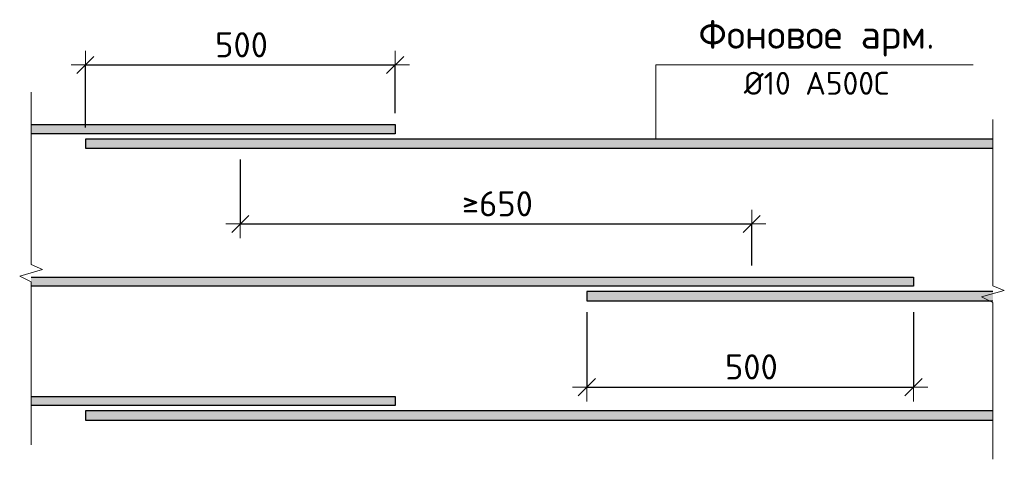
# Model space of a CAD drawing. Header units: metres. Extents: x -38 to 97, y -15 to 21.
# Tile 158 of 230: x 75.926 to 77.216, y 6.664 to 7.24. Entities that reach past the tile are written whole.
import ezdxf

# ---------------------------------------------------------------- set-up
doc = ezdxf.new("R2010")
doc.units = ezdxf.units.M
doc.header["$PDMODE"] = 65
for name, color, linetype, lineweight, true_color in [('XR$3$Арм.стержн.ниж.зоны Х', 7, 'Continuous', 35, 0xc600c6), ('XR$4$Арм.стержн.ниж.зоны Х', 7, 'Continuous', 35, 0xc600c6), ('XR$6$Арм.стержн.ниж.зоны Х', 7, 'Continuous', 35, 0xc600c6)]:
    doc.layers.add(name, color=color, linetype=linetype, lineweight=lineweight, true_color=true_color)
for name, color, linetype, lineweight in [('XR$3$Размерная линия_ общее', 7, 'Continuous', 13), ('XR$4$Размерная линия_ общее', 7, 'Continuous', 13), ('XR$6$Размерная линия_ общее', 7, 'Continuous', 13)]:
    doc.layers.add(name, color=color, linetype=linetype, lineweight=lineweight)
doc.styles.add('ISOCPEUR', font='txt')
doc.dimstyles.new('DIMSTYLE_33', dxfattribs={"dimtxt": 0.033, "dimasz": 0.0375, "dimexe": 0, "dimexo": 0, "dimgap": 0.0165, "dimtad": 2, "dimdec": 0, "dimlfac": 1000, "dimrnd": 1, "dimzin": 12, "dimdsep": 46, "dimtxsty": 'ISOCPEUR', "dimblk1": 'ALL_ML_STRICH', "dimblk2": 'ALL_ML_STRICH', "dimsah": 1, "dimcen": 0, "dimclrd": 7, "dimclre": 256, "dimclrt": 7, "dimadec": 0, "dimazin": 0, "dimtfac": 1, "dimtdec": 0, "dimtix": 1, "dimtmove": 2, "dimatfit": 3, "dimfxl": 0, "dimtzin": 0, "dimlwd": 0, "dimlwe": -3, "dimarcsym": 0})
doc.dimstyles.new('DIMSTYLE_6', dxfattribs={"dimtxt": 0.033, "dimasz": 0.0375, "dimexe": 0, "dimexo": 0, "dimgap": 0.0165, "dimtad": 2, "dimdec": 0, "dimlfac": 1000, "dimrnd": 1, "dimzin": 12, "dimdsep": 46, "dimtxsty": 'ISOCPEUR', "dimblk1": 'ALL_ML_STRICH', "dimblk2": 'ALL_ML_STRICH', "dimsah": 1, "dimcen": 0, "dimclrd": 7, "dimclre": 256, "dimclrt": 7, "dimadec": 0, "dimazin": 0, "dimtfac": 1, "dimtdec": 0, "dimtix": 1, "dimtmove": 2, "dimatfit": 3, "dimfxl": 0, "dimtzin": 0, "dimlwd": 0, "dimlwe": -3, "dimarcsym": 0})
doc.dimstyles.new('DIMSTYLE_7', dxfattribs={"dimtxt": 0.033, "dimasz": 0.0375, "dimexe": 0, "dimexo": 0, "dimgap": 0.0165, "dimtad": 2, "dimdec": 0, "dimlfac": 1000, "dimrnd": 1, "dimzin": 12, "dimdsep": 46, "dimtxsty": 'ISOCPEUR', "dimblk1": 'ALL_ML_STRICH', "dimblk2": 'ALL_ML_STRICH', "dimsah": 1, "dimcen": 0, "dimclrd": 7, "dimclre": 256, "dimclrt": 7, "dimadec": 0, "dimazin": 0, "dimtfac": 1, "dimtdec": 0, "dimtix": 1, "dimtmove": 2, "dimatfit": 3, "dimfxl": 0, "dimtzin": 0, "dimlwd": 0, "dimlwe": -3, "dimarcsym": 0})
doc.dimstyles.new('DIMSTYLE_8', dxfattribs={"dimtxt": 0.033, "dimasz": 0.0375, "dimexe": 0, "dimexo": 0, "dimgap": 0.0165, "dimtad": 2, "dimdec": 0, "dimlfac": 1000, "dimrnd": 1, "dimzin": 12, "dimdsep": 46, "dimtxsty": 'ISOCPEUR', "dimblk1": 'ALL_ML_STRICH', "dimblk2": 'ALL_ML_STRICH', "dimsah": 1, "dimcen": 0, "dimclrd": 7, "dimclre": 256, "dimclrt": 7, "dimadec": 0, "dimazin": 0, "dimtfac": 1, "dimtdec": 0, "dimtix": 1, "dimtmove": 2, "dimatfit": 3, "dimfxl": 0, "dimtzin": 0, "dimlwd": 0, "dimlwe": -3, "dimarcsym": 0})

# ---------------------------------------------------------------- blocks, each defined once
blk = doc.blocks.new('ALL_ML_STRICH')
at = {"color": 0, "linetype": 'ByBlock', "lineweight": -2}
for p, q in [((0, -0.5), (0, 0.5)), ((-1, 0), (0.5, 0)), ((-0.3, -0.3), (0.3, 0.3))]:
    blk.add_line(p, q, dxfattribs=at)
blk = doc.blocks.new('*D40')
at = {"layer": 'DEFPOINTS', "color": 7, "linetype": 'Continuous', "lineweight": 13, "transparency": 33554687}
for p in [(76.0122, 7.1808), (76.4182, 7.1027), (76.0122, 7.0837)]:
    blk.add_point(p, dxfattribs=at)
at = {"layer": 'XR$3$Размерная линия_ общее', "color": 253, "linetype": 'Continuous', "lineweight": -2, "true_color": 0xa0a0a0, "transparency": 33554687}
for p, q in [((76.0122, 7.0987), (76.0122, 7.1808)), ((76.4182, 7.1177), (76.4182, 7.1808))]:
    blk.add_line(p, q, dxfattribs=at)
at = {"layer": 'XR$3$Размерная линия_ общее', "color": 7, "linetype": 'Continuous', "lineweight": -2, "transparency": 33554687}
blk.add_line((76.0122, 7.1808), (76.4182, 7.1808), dxfattribs=at)
at = {"layer": 'XR$3$Размерная линия_ общее', "color": 7, "linetype": 'Continuous', "lineweight": 13, "transparency": 33554687, "xscale": 0.0375, "yscale": 0.0375, "zscale": 0.0375, "rotation": 180}
blk.add_blockref('ALL_ML_STRICH', (76.0122, 7.1808), dxfattribs=at)
at = {"layer": 'XR$3$Размерная линия_ общее', "color": 7, "linetype": 'Continuous', "lineweight": 13, "transparency": 33554687, "xscale": 0.0375, "yscale": 0.0375, "zscale": 0.0375}
blk.add_blockref('ALL_ML_STRICH', (76.4182, 7.1808), dxfattribs=at)
at = {"layer": 'XR$3$Размерная линия_ общее', "color": 7, "linetype": 'Continuous', "lineweight": 13, "transparency": 33554687, "insert": (76.1822, 7.2238), "char_height": 0.033, "width": 0.00165, "attachment_point": 1, "line_spacing_factor": 0.60241, "style": 'ISOCPEUR'}
blk.add_mtext('500', dxfattribs=at)
blk = doc.blocks.new('*D41')
at = {"layer": 'DEFPOINTS', "color": 7, "linetype": 'Continuous', "lineweight": 13, "transparency": 33554687}
for p in [(76.2152, 7.0717), (76.2152, 6.9723), (76.8852, 6.9027)]:
    blk.add_point(p, dxfattribs=at)
at = {"layer": 'XR$3$Размерная линия_ общее', "color": 253, "linetype": 'Continuous', "lineweight": -2, "true_color": 0xa0a0a0, "transparency": 33554687}
for p, q in [((76.2152, 7.0567), (76.2152, 6.9723)), ((76.8852, 6.9177), (76.8852, 6.9723))]:
    blk.add_line(p, q, dxfattribs=at)
at = {"layer": 'XR$3$Размерная линия_ общее', "color": 7, "linetype": 'Continuous', "lineweight": -2, "transparency": 33554687}
blk.add_line((76.2152, 6.9723), (76.8852, 6.9723), dxfattribs=at)
at = {"layer": 'XR$3$Размерная линия_ общее', "color": 7, "linetype": 'Continuous', "lineweight": 13, "transparency": 33554687, "xscale": 0.0375, "yscale": 0.0375, "zscale": 0.0375, "rotation": 180}
blk.add_blockref('ALL_ML_STRICH', (76.2152, 6.9723), dxfattribs=at)
at = {"layer": 'XR$3$Размерная линия_ общее', "color": 7, "linetype": 'Continuous', "lineweight": 13, "transparency": 33554687, "xscale": 0.0375, "yscale": 0.0375, "zscale": 0.0375}
blk.add_blockref('ALL_ML_STRICH', (76.8852, 6.9723), dxfattribs=at)
at = {"layer": 'XR$3$Размерная линия_ общее', "color": 7, "linetype": 'Continuous', "lineweight": 13, "transparency": 33554687, "insert": (76.5056, 7.0153), "char_height": 0.033, "width": 0.00165, "attachment_point": 1, "line_spacing_factor": 0.60241, "style": 'ISOCPEUR'}
blk.add_mtext('≥650', dxfattribs=at)
blk = doc.blocks.new('*D42')
at = {"layer": 'DEFPOINTS', "color": 7, "linetype": 'Continuous', "lineweight": 13, "transparency": 33554687}
for p in [(76.6692, 6.8717), (77.0972, 6.8717), (76.6692, 6.7584)]:
    blk.add_point(p, dxfattribs=at)
at = {"layer": 'XR$3$Размерная линия_ общее', "color": 253, "linetype": 'Continuous', "lineweight": -2, "true_color": 0xa0a0a0, "transparency": 33554687}
for p, q in [((76.6692, 6.8567), (76.6692, 6.7584)), ((77.0972, 6.8567), (77.0972, 6.7584))]:
    blk.add_line(p, q, dxfattribs=at)
at = {"layer": 'XR$3$Размерная линия_ общее', "color": 7, "linetype": 'Continuous', "lineweight": -2, "transparency": 33554687}
blk.add_line((76.6692, 6.7584), (77.0972, 6.7584), dxfattribs=at)
at = {"layer": 'XR$3$Размерная линия_ общее', "color": 7, "linetype": 'Continuous', "lineweight": 13, "transparency": 33554687, "xscale": 0.0375, "yscale": 0.0375, "zscale": 0.0375, "rotation": 180}
blk.add_blockref('ALL_ML_STRICH', (76.6692, 6.7584), dxfattribs=at)
at = {"layer": 'XR$3$Размерная линия_ общее', "color": 7, "linetype": 'Continuous', "lineweight": 13, "transparency": 33554687, "xscale": 0.0375, "yscale": 0.0375, "zscale": 0.0375}
blk.add_blockref('ALL_ML_STRICH', (77.0972, 6.7584), dxfattribs=at)
at = {"layer": 'XR$3$Размерная линия_ общее', "color": 7, "linetype": 'Continuous', "lineweight": 13, "transparency": 33554687, "insert": (76.8502, 6.8014), "char_height": 0.033, "width": 0.00165, "attachment_point": 1, "line_spacing_factor": 0.60241, "style": 'ISOCPEUR'}
blk.add_mtext('500', dxfattribs=at)
blk = doc.blocks.new('ЭЛЕМЕНТ_УЗОРА_1')
at = {"color": 7, "linetype": 'Continuous', "lineweight": 13, "transparency": 33554687}
blk.add_line((75.9412, 6.6827), (75.9412, 6.6827), dxfattribs=at)
blk.add_lwpolyline([(75.9412, 7.1452), (75.9412, 6.919), (75.9562, 6.9126), (75.9262, 6.9038), (75.9412, 6.8964), (75.9412, 6.6827)], dxfattribs=at)
blk = doc.blocks.new('ЭЛЕМЕНТ_УЗОРА_2')
at = {"color": 7, "linetype": 'Continuous', "lineweight": 13, "transparency": 33554687}
blk.add_line((77.2012, 6.6637), (77.2012, 6.6637), dxfattribs=at)
blk.add_lwpolyline([(77.2012, 7.1092), (77.2012, 6.8913), (77.2162, 6.8851), (77.1862, 6.8766), (77.2012, 6.8695), (77.2012, 6.6637)], dxfattribs=at)
blk = doc.blocks.new('*D253')
at = {"layer": 'DEFPOINTS', "color": 7, "linetype": 'Continuous', "lineweight": 13, "transparency": 33554687}
for p in [(76.0122, 7.1808), (76.4182, 7.1027), (76.0122, 7.0837)]:
    blk.add_point(p, dxfattribs=at)
at = {"layer": 'XR$4$Размерная линия_ общее', "color": 253, "linetype": 'Continuous', "lineweight": -2, "true_color": 0xa0a0a0, "transparency": 33554687}
for p, q in [((76.0122, 7.0987), (76.0122, 7.1808)), ((76.4182, 7.1177), (76.4182, 7.1808))]:
    blk.add_line(p, q, dxfattribs=at)
at = {"layer": 'XR$4$Размерная линия_ общее', "color": 7, "linetype": 'Continuous', "lineweight": -2, "transparency": 33554687}
blk.add_line((76.0122, 7.1808), (76.4182, 7.1808), dxfattribs=at)
at = {"layer": 'XR$4$Размерная линия_ общее', "color": 7, "linetype": 'Continuous', "lineweight": 13, "transparency": 33554687, "xscale": 0.0375, "yscale": 0.0375, "zscale": 0.0375, "rotation": 180}
blk.add_blockref('ALL_ML_STRICH', (76.0122, 7.1808), dxfattribs=at)
at = {"layer": 'XR$4$Размерная линия_ общее', "color": 7, "linetype": 'Continuous', "lineweight": 13, "transparency": 33554687, "xscale": 0.0375, "yscale": 0.0375, "zscale": 0.0375}
blk.add_blockref('ALL_ML_STRICH', (76.4182, 7.1808), dxfattribs=at)
at = {"layer": 'XR$4$Размерная линия_ общее', "color": 7, "linetype": 'Continuous', "lineweight": 13, "transparency": 33554687, "insert": (76.1822, 7.2238), "char_height": 0.033, "width": 0.00165, "attachment_point": 1, "line_spacing_factor": 0.60241, "style": 'ISOCPEUR'}
blk.add_mtext('500', dxfattribs=at)
blk = doc.blocks.new('*D254')
at = {"layer": 'DEFPOINTS', "color": 7, "linetype": 'Continuous', "lineweight": 13, "transparency": 33554687}
for p in [(76.2152, 7.0717), (76.2152, 6.9723), (76.8852, 6.9027)]:
    blk.add_point(p, dxfattribs=at)
at = {"layer": 'XR$4$Размерная линия_ общее', "color": 253, "linetype": 'Continuous', "lineweight": -2, "true_color": 0xa0a0a0, "transparency": 33554687}
for p, q in [((76.2152, 7.0567), (76.2152, 6.9723)), ((76.8852, 6.9177), (76.8852, 6.9723))]:
    blk.add_line(p, q, dxfattribs=at)
at = {"layer": 'XR$4$Размерная линия_ общее', "color": 7, "linetype": 'Continuous', "lineweight": -2, "transparency": 33554687}
blk.add_line((76.2152, 6.9723), (76.8852, 6.9723), dxfattribs=at)
at = {"layer": 'XR$4$Размерная линия_ общее', "color": 7, "linetype": 'Continuous', "lineweight": 13, "transparency": 33554687, "xscale": 0.0375, "yscale": 0.0375, "zscale": 0.0375, "rotation": 180}
blk.add_blockref('ALL_ML_STRICH', (76.2152, 6.9723), dxfattribs=at)
at = {"layer": 'XR$4$Размерная линия_ общее', "color": 7, "linetype": 'Continuous', "lineweight": 13, "transparency": 33554687, "xscale": 0.0375, "yscale": 0.0375, "zscale": 0.0375}
blk.add_blockref('ALL_ML_STRICH', (76.8852, 6.9723), dxfattribs=at)
at = {"layer": 'XR$4$Размерная линия_ общее', "color": 7, "linetype": 'Continuous', "lineweight": 13, "transparency": 33554687, "insert": (76.5056, 7.0153), "char_height": 0.033, "width": 0.00165, "attachment_point": 1, "line_spacing_factor": 0.60241, "style": 'ISOCPEUR'}
blk.add_mtext('≥650', dxfattribs=at)
blk = doc.blocks.new('*D255')
at = {"layer": 'DEFPOINTS', "color": 7, "linetype": 'Continuous', "lineweight": 13, "transparency": 33554687}
for p in [(76.6692, 6.8717), (77.0972, 6.8717), (76.6692, 6.7584)]:
    blk.add_point(p, dxfattribs=at)
at = {"layer": 'XR$4$Размерная линия_ общее', "color": 253, "linetype": 'Continuous', "lineweight": -2, "true_color": 0xa0a0a0, "transparency": 33554687}
for p, q in [((76.6692, 6.8567), (76.6692, 6.7584)), ((77.0972, 6.8567), (77.0972, 6.7584))]:
    blk.add_line(p, q, dxfattribs=at)
at = {"layer": 'XR$4$Размерная линия_ общее', "color": 7, "linetype": 'Continuous', "lineweight": -2, "transparency": 33554687}
blk.add_line((76.6692, 6.7584), (77.0972, 6.7584), dxfattribs=at)
at = {"layer": 'XR$4$Размерная линия_ общее', "color": 7, "linetype": 'Continuous', "lineweight": 13, "transparency": 33554687, "xscale": 0.0375, "yscale": 0.0375, "zscale": 0.0375, "rotation": 180}
blk.add_blockref('ALL_ML_STRICH', (76.6692, 6.7584), dxfattribs=at)
at = {"layer": 'XR$4$Размерная линия_ общее', "color": 7, "linetype": 'Continuous', "lineweight": 13, "transparency": 33554687, "xscale": 0.0375, "yscale": 0.0375, "zscale": 0.0375}
blk.add_blockref('ALL_ML_STRICH', (77.0972, 6.7584), dxfattribs=at)
at = {"layer": 'XR$4$Размерная линия_ общее', "color": 7, "linetype": 'Continuous', "lineweight": 13, "transparency": 33554687, "insert": (76.8502, 6.8014), "char_height": 0.033, "width": 0.00165, "attachment_point": 1, "line_spacing_factor": 0.60241, "style": 'ISOCPEUR'}
blk.add_mtext('500', dxfattribs=at)
blk = doc.blocks.new('ЭЛЕМЕНТ_УЗОРА_13')
at = {"color": 7, "linetype": 'Continuous', "lineweight": 13, "transparency": 33554687}
blk.add_line((75.9412, 6.6827), (75.9412, 6.6827), dxfattribs=at)
blk.add_lwpolyline([(75.9412, 7.1452), (75.9412, 6.919), (75.9562, 6.9126), (75.9262, 6.9038), (75.9412, 6.8964), (75.9412, 6.6827)], dxfattribs=at)
blk = doc.blocks.new('ЭЛЕМЕНТ_УЗОРА_14')
at = {"color": 7, "linetype": 'Continuous', "lineweight": 13, "transparency": 33554687}
blk.add_line((77.2012, 6.6637), (77.2012, 6.6637), dxfattribs=at)
blk.add_lwpolyline([(77.2012, 7.1092), (77.2012, 6.8913), (77.2162, 6.8851), (77.1862, 6.8766), (77.2012, 6.8695), (77.2012, 6.6637)], dxfattribs=at)
blk = doc.blocks.new('*D648')
at = {"layer": 'DEFPOINTS', "color": 7, "linetype": 'Continuous', "lineweight": 13, "transparency": 33554687}
for p in [(76.0122, 7.1808), (76.4182, 7.1027), (76.0122, 7.0837)]:
    blk.add_point(p, dxfattribs=at)
at = {"layer": 'XR$6$Размерная линия_ общее', "color": 253, "linetype": 'Continuous', "lineweight": -2, "true_color": 0xa0a0a0, "transparency": 33554687}
for p, q in [((76.0122, 7.0987), (76.0122, 7.1808)), ((76.4182, 7.1177), (76.4182, 7.1808))]:
    blk.add_line(p, q, dxfattribs=at)
at = {"layer": 'XR$6$Размерная линия_ общее', "color": 7, "linetype": 'Continuous', "lineweight": -2, "transparency": 33554687}
blk.add_line((76.0122, 7.1808), (76.4182, 7.1808), dxfattribs=at)
at = {"layer": 'XR$6$Размерная линия_ общее', "color": 7, "linetype": 'Continuous', "lineweight": 13, "transparency": 33554687, "xscale": 0.0375, "yscale": 0.0375, "zscale": 0.0375, "rotation": 180}
blk.add_blockref('ALL_ML_STRICH', (76.0122, 7.1808), dxfattribs=at)
at = {"layer": 'XR$6$Размерная линия_ общее', "color": 7, "linetype": 'Continuous', "lineweight": 13, "transparency": 33554687, "xscale": 0.0375, "yscale": 0.0375, "zscale": 0.0375}
blk.add_blockref('ALL_ML_STRICH', (76.4182, 7.1808), dxfattribs=at)
at = {"layer": 'XR$6$Размерная линия_ общее', "color": 7, "linetype": 'Continuous', "lineweight": 13, "transparency": 33554687, "insert": (76.1822, 7.2238), "char_height": 0.033, "width": 0.00165, "attachment_point": 1, "line_spacing_factor": 0.60241, "style": 'ISOCPEUR'}
blk.add_mtext('500', dxfattribs=at)
blk = doc.blocks.new('*D649')
at = {"layer": 'DEFPOINTS', "color": 7, "linetype": 'Continuous', "lineweight": 13, "transparency": 33554687}
for p in [(76.2152, 7.0717), (76.2152, 6.9723), (76.8852, 6.9027)]:
    blk.add_point(p, dxfattribs=at)
at = {"layer": 'XR$6$Размерная линия_ общее', "color": 253, "linetype": 'Continuous', "lineweight": -2, "true_color": 0xa0a0a0, "transparency": 33554687}
for p, q in [((76.2152, 7.0567), (76.2152, 6.9723)), ((76.8852, 6.9177), (76.8852, 6.9723))]:
    blk.add_line(p, q, dxfattribs=at)
at = {"layer": 'XR$6$Размерная линия_ общее', "color": 7, "linetype": 'Continuous', "lineweight": -2, "transparency": 33554687}
blk.add_line((76.2152, 6.9723), (76.8852, 6.9723), dxfattribs=at)
at = {"layer": 'XR$6$Размерная линия_ общее', "color": 7, "linetype": 'Continuous', "lineweight": 13, "transparency": 33554687, "xscale": 0.0375, "yscale": 0.0375, "zscale": 0.0375, "rotation": 180}
blk.add_blockref('ALL_ML_STRICH', (76.2152, 6.9723), dxfattribs=at)
at = {"layer": 'XR$6$Размерная линия_ общее', "color": 7, "linetype": 'Continuous', "lineweight": 13, "transparency": 33554687, "xscale": 0.0375, "yscale": 0.0375, "zscale": 0.0375}
blk.add_blockref('ALL_ML_STRICH', (76.8852, 6.9723), dxfattribs=at)
at = {"layer": 'XR$6$Размерная линия_ общее', "color": 7, "linetype": 'Continuous', "lineweight": 13, "transparency": 33554687, "insert": (76.5056, 7.0153), "char_height": 0.033, "width": 0.00165, "attachment_point": 1, "line_spacing_factor": 0.60241, "style": 'ISOCPEUR'}
blk.add_mtext('≥650', dxfattribs=at)
blk = doc.blocks.new('*D650')
at = {"layer": 'DEFPOINTS', "color": 7, "linetype": 'Continuous', "lineweight": 13, "transparency": 33554687}
for p in [(76.6692, 6.8717), (77.0972, 6.8717), (76.6692, 6.7584)]:
    blk.add_point(p, dxfattribs=at)
at = {"layer": 'XR$6$Размерная линия_ общее', "color": 253, "linetype": 'Continuous', "lineweight": -2, "true_color": 0xa0a0a0, "transparency": 33554687}
for p, q in [((76.6692, 6.8567), (76.6692, 6.7584)), ((77.0972, 6.8567), (77.0972, 6.7584))]:
    blk.add_line(p, q, dxfattribs=at)
at = {"layer": 'XR$6$Размерная линия_ общее', "color": 7, "linetype": 'Continuous', "lineweight": -2, "transparency": 33554687}
blk.add_line((76.6692, 6.7584), (77.0972, 6.7584), dxfattribs=at)
at = {"layer": 'XR$6$Размерная линия_ общее', "color": 7, "linetype": 'Continuous', "lineweight": 13, "transparency": 33554687, "xscale": 0.0375, "yscale": 0.0375, "zscale": 0.0375, "rotation": 180}
blk.add_blockref('ALL_ML_STRICH', (76.6692, 6.7584), dxfattribs=at)
at = {"layer": 'XR$6$Размерная линия_ общее', "color": 7, "linetype": 'Continuous', "lineweight": 13, "transparency": 33554687, "xscale": 0.0375, "yscale": 0.0375, "zscale": 0.0375}
blk.add_blockref('ALL_ML_STRICH', (77.0972, 6.7584), dxfattribs=at)
at = {"layer": 'XR$6$Размерная линия_ общее', "color": 7, "linetype": 'Continuous', "lineweight": 13, "transparency": 33554687, "insert": (76.8502, 6.8014), "char_height": 0.033, "width": 0.00165, "attachment_point": 1, "line_spacing_factor": 0.60241, "style": 'ISOCPEUR'}
blk.add_mtext('500', dxfattribs=at)
blk = doc.blocks.new('ЭЛЕМЕНТ_УЗОРА_34')
at = {"color": 7, "linetype": 'Continuous', "lineweight": 13, "transparency": 33554687}
blk.add_line((75.9412, 6.6827), (75.9412, 6.6827), dxfattribs=at)
blk.add_lwpolyline([(75.9412, 7.1452), (75.9412, 6.919), (75.9562, 6.9126), (75.9262, 6.9038), (75.9412, 6.8964), (75.9412, 6.6827)], dxfattribs=at)
blk = doc.blocks.new('ЭЛЕМЕНТ_УЗОРА_35')
at = {"color": 7, "linetype": 'Continuous', "lineweight": 13, "transparency": 33554687}
blk.add_line((77.2012, 6.6637), (77.2012, 6.6637), dxfattribs=at)
blk.add_lwpolyline([(77.2012, 7.1092), (77.2012, 6.8913), (77.2162, 6.8851), (77.1862, 6.8766), (77.2012, 6.8695), (77.2012, 6.6637)], dxfattribs=at)

msp = doc.modelspace()

# ---------------------------------------------------------------- hatches: boundary and pattern name
at = {"linetype": 'Continuous', "lineweight": 13, "true_color": 0xc8c8c8, "transparency": 33554687}
for points in [[(75.9412, 7.0907), (76.4182, 7.0907), (76.4182, 7.1027), (75.9412, 7.1027)], [(75.9412, 7.0907), (76.4182, 7.0907), (76.4182, 7.1027), (75.9412, 7.1027)], [(75.9412, 7.0907), (76.4182, 7.0907), (76.4182, 7.1027), (75.9412, 7.1027)], [(76.0122, 7.0837), (76.0122, 7.0717), (77.2012, 7.0717), (77.2012, 7.0837)], [(76.0122, 7.0837), (76.0122, 7.0717), (77.2012, 7.0717), (77.2012, 7.0837)], [(76.0122, 7.0837), (76.0122, 7.0717), (77.2012, 7.0717), (77.2012, 7.0837)], [(75.9412, 6.8907), (77.0972, 6.8907), (77.0972, 6.9027), (75.9412, 6.9027)], [(75.9412, 6.8907), (77.0972, 6.8907), (77.0972, 6.9027), (75.9412, 6.9027)], [(75.9412, 6.8907), (77.0972, 6.8907), (77.0972, 6.9027), (75.9412, 6.9027)], [(76.6692, 6.8837), (76.6692, 6.8717), (77.2012, 6.8717), (77.2012, 6.8837)], [(76.6692, 6.8837), (76.6692, 6.8717), (77.2012, 6.8717), (77.2012, 6.8837)], [(76.6692, 6.8837), (76.6692, 6.8717), (77.2012, 6.8717), (77.2012, 6.8837)], [(75.9412, 6.7341), (76.4182, 6.7341), (76.4182, 6.7461), (75.9412, 6.7461)], [(75.9412, 6.7341), (76.4182, 6.7341), (76.4182, 6.7461), (75.9412, 6.7461)], [(75.9412, 6.7341), (76.4182, 6.7341), (76.4182, 6.7461), (75.9412, 6.7461)], [(76.0122, 6.7271), (76.0122, 6.7151), (77.2012, 6.7151), (77.2012, 6.7271)], [(76.0122, 6.7271), (76.0122, 6.7151), (77.2012, 6.7151), (77.2012, 6.7271)], [(76.0122, 6.7271), (76.0122, 6.7151), (77.2012, 6.7151), (77.2012, 6.7271)]]:
    msp.add_hatch(color=9, dxfattribs=at).paths.add_polyline_path(points)

# ---------------------------------------------------------------- linework, layer by layer
at = {"color": 7, "linetype": 'Continuous', "lineweight": 13, "transparency": 33554687}
msp.add_lwpolyline([(76.7597, 7.0837), (76.7597, 7.1808), (77.1752, 7.1808)], dxfattribs=at)
msp.add_lwpolyline([(76.7597, 7.0837), (76.7597, 7.1808), (77.1752, 7.1808)], dxfattribs=at)
msp.add_lwpolyline([(76.7597, 7.0837), (76.7597, 7.1808), (77.1752, 7.1808)], dxfattribs=at)
at = {"layer": 'XR$3$Арм.стержн.ниж.зоны Х', "color": 7, "linetype": 'Continuous', "lineweight": 25, "transparency": 33554687}
for points in [[(75.9412, 7.1027), (76.4182, 7.1027), (76.4182, 7.0907), (75.9412, 7.0907)], [(77.2012, 7.0837), (76.0122, 7.0837), (76.0122, 7.0717), (77.2012, 7.0717)], [(75.9412, 6.9027), (77.0972, 6.9027), (77.0972, 6.8907), (75.9412, 6.8907)], [(77.2012, 6.8837), (76.6692, 6.8837), (76.6692, 6.8717), (77.2012, 6.8717)], [(75.9412, 6.7461), (76.4182, 6.7461), (76.4182, 6.7341), (75.9412, 6.7341)], [(77.2012, 6.7271), (76.0122, 6.7271), (76.0122, 6.7151), (77.2012, 6.7151)]]:
    msp.add_lwpolyline(points, dxfattribs=at)
at = {"layer": 'XR$4$Арм.стержн.ниж.зоны Х', "color": 7, "linetype": 'Continuous', "lineweight": 25, "transparency": 33554687}
for points in [[(75.9412, 7.1027), (76.4182, 7.1027), (76.4182, 7.0907), (75.9412, 7.0907)], [(77.2012, 7.0837), (76.0122, 7.0837), (76.0122, 7.0717), (77.2012, 7.0717)], [(75.9412, 6.9027), (77.0972, 6.9027), (77.0972, 6.8907), (75.9412, 6.8907)], [(77.2012, 6.8837), (76.6692, 6.8837), (76.6692, 6.8717), (77.2012, 6.8717)], [(75.9412, 6.7461), (76.4182, 6.7461), (76.4182, 6.7341), (75.9412, 6.7341)], [(77.2012, 6.7271), (76.0122, 6.7271), (76.0122, 6.7151), (77.2012, 6.7151)]]:
    msp.add_lwpolyline(points, dxfattribs=at)
at = {"layer": 'XR$6$Арм.стержн.ниж.зоны Х', "color": 7, "linetype": 'Continuous', "lineweight": 25, "transparency": 33554687}
for points in [[(75.9412, 7.1027), (76.4182, 7.1027), (76.4182, 7.0907), (75.9412, 7.0907)], [(77.2012, 7.0837), (76.0122, 7.0837), (76.0122, 7.0717), (77.2012, 7.0717)], [(75.9412, 6.9027), (77.0972, 6.9027), (77.0972, 6.8907), (75.9412, 6.8907)], [(77.2012, 6.8837), (76.6692, 6.8837), (76.6692, 6.8717), (77.2012, 6.8717)], [(75.9412, 6.7461), (76.4182, 6.7461), (76.4182, 6.7341), (75.9412, 6.7341)], [(77.2012, 6.7271), (76.0122, 6.7271), (76.0122, 6.7151), (77.2012, 6.7151)]]:
    msp.add_lwpolyline(points, dxfattribs=at)

# ---------------------------------------------------------------- block references
at = {"color": 7, "linetype": 'Continuous', "lineweight": 13, "transparency": 33554687}
for name in ['ЭЛЕМЕНТ_УЗОРА_1', 'ЭЛЕМЕНТ_УЗОРА_13', 'ЭЛЕМЕНТ_УЗОРА_34', 'ЭЛЕМЕНТ_УЗОРА_2', 'ЭЛЕМЕНТ_УЗОРА_14', 'ЭЛЕМЕНТ_УЗОРА_35']:
    msp.add_blockref(name, (0, 0), dxfattribs=at)

# ---------------------------------------------------------------- texts
at = {"color": 7, "linetype": 'Continuous', "lineweight": 13, "transparency": 33554687, "insert": (76.9702, 7.2396), "char_height": 0.0375, "width": 0.328781, "attachment_point": 2, "line_spacing_factor": 1.084337}
msp.add_mtext('\\A1;{\\fISOCPEUR|i0|b0;\\H0.037500;\\W1.000000;\\C7;Фоновое арм.}\\P{\\fISOCPEUR|i0|b0;\\H0.030000;\\W1.000000;\\C7;Ø10 А500С}\\P', dxfattribs=at)
msp.add_mtext('\\A1;{\\fISOCPEUR|i0|b0;\\H0.037500;\\W1.000000;\\C7;Фоновое арм.}\\P{\\fISOCPEUR|i0|b0;\\H0.030000;\\W1.000000;\\C7;Ø10 А500С}\\P', dxfattribs=at)
msp.add_mtext('\\A1;{\\fISOCPEUR|i0|b0;\\H0.037500;\\W1.000000;\\C7;Фоновое арм.}\\P{\\fISOCPEUR|i0|b0;\\H0.030000;\\W1.000000;\\C7;Ø10 А500С}\\P', dxfattribs=at)

# ---------------------------------------------------------------- dimensions: what is measured, and where the dimension line sits
at = {"layer": 'XR$3$Размерная линия_ общее', "color": 7, "linetype": 'Continuous', "lineweight": 13, "transparency": 33554687}
for base, p1, p2, text, dimstyle, override, picture, middle in [((76.4182, 7.1808), (76.0122, 7.0987), (76.4182, 7.1177), '500', 'DIMSTYLE_6', {"dimpost": '<>', "dimclrd": 7, "dimclre": 253, "dimclrt": 7, "dimlwd": 0, "dimlwe": 65533}, '*D40', (76.2152, 7.1973)), ((76.8852, 6.9723), (76.2152, 7.0567), (76.8852, 6.9177), '≥650', 'DIMSTYLE_7', {"dimpost": '≥<>', "dimclrd": 7, "dimclre": 253, "dimclrt": 7, "dimlwd": 0, "dimlwe": 65533}, '*D41', (76.5502, 6.9888)), ((77.0972, 6.7584), (76.6692, 6.8567), (77.0972, 6.8567), '500', 'DIMSTYLE_8', {"dimpost": '<>', "dimclrd": 7, "dimclre": 253, "dimclrt": 7, "dimlwd": 0, "dimlwe": 65533}, '*D42', (76.8832, 6.7749))]:
    dim = msp.add_linear_dim(base=base, p1=p1, p2=p2, text=text, dimstyle=dimstyle, override=override, dxfattribs=at)
    dim.commit()
    dim.dimension.update_dxf_attribs({"geometry": picture, "text_midpoint": middle, "dimtype": 160})
at = {"layer": 'XR$4$Размерная линия_ общее', "color": 7, "linetype": 'Continuous', "lineweight": 13, "transparency": 33554687}
for base, p1, p2, text, dimstyle, override, picture, middle in [((76.4182, 7.1808), (76.0122, 7.0987), (76.4182, 7.1177), '500', 'DIMSTYLE_8', {"dimpost": '<>', "dimclrd": 7, "dimclre": 253, "dimclrt": 7, "dimlwd": 0, "dimlwe": 65533}, '*D253', (76.2152, 7.1973)), ((76.8852, 6.9723), (76.2152, 7.0567), (76.8852, 6.9177), '≥650', 'DIMSTYLE_33', {"dimpost": '≥<>', "dimclrd": 7, "dimclre": 253, "dimclrt": 7, "dimlwd": 0, "dimlwe": 65533}, '*D254', (76.5502, 6.9888)), ((77.0972, 6.7584), (76.6692, 6.8567), (77.0972, 6.8567), '500', 'DIMSTYLE_8', {"dimpost": '<>', "dimclrd": 7, "dimclre": 253, "dimclrt": 7, "dimlwd": 0, "dimlwe": 65533}, '*D255', (76.8832, 6.7749))]:
    dim = msp.add_linear_dim(base=base, p1=p1, p2=p2, text=text, dimstyle=dimstyle, override=override, dxfattribs=at)
    dim.commit()
    dim.dimension.update_dxf_attribs({"geometry": picture, "text_midpoint": middle, "dimtype": 160})
at = {"layer": 'XR$6$Размерная линия_ общее', "color": 7, "linetype": 'Continuous', "lineweight": 13, "transparency": 33554687}
for base, p1, p2, text, dimstyle, override, picture, middle in [((76.4182, 7.1808), (76.0122, 7.0987), (76.4182, 7.1177), '500', 'DIMSTYLE_8', {"dimpost": '<>', "dimclrd": 7, "dimclre": 253, "dimclrt": 7, "dimlwd": 0, "dimlwe": 65533}, '*D648', (76.2152, 7.1973)), ((76.8852, 6.9723), (76.2152, 7.0567), (76.8852, 6.9177), '≥650', 'DIMSTYLE_33', {"dimpost": '≥<>', "dimclrd": 7, "dimclre": 253, "dimclrt": 7, "dimlwd": 0, "dimlwe": 65533}, '*D649', (76.5502, 6.9888)), ((77.0972, 6.7584), (76.6692, 6.8567), (77.0972, 6.8567), '500', 'DIMSTYLE_8', {"dimpost": '<>', "dimclrd": 7, "dimclre": 253, "dimclrt": 7, "dimlwd": 0, "dimlwe": 65533}, '*D650', (76.8832, 6.7749))]:
    dim = msp.add_linear_dim(base=base, p1=p1, p2=p2, text=text, dimstyle=dimstyle, override=override, dxfattribs=at)
    dim.commit()
    dim.dimension.update_dxf_attribs({"geometry": picture, "text_midpoint": middle, "dimtype": 160})

doc.saveas('drawing.dxf')
